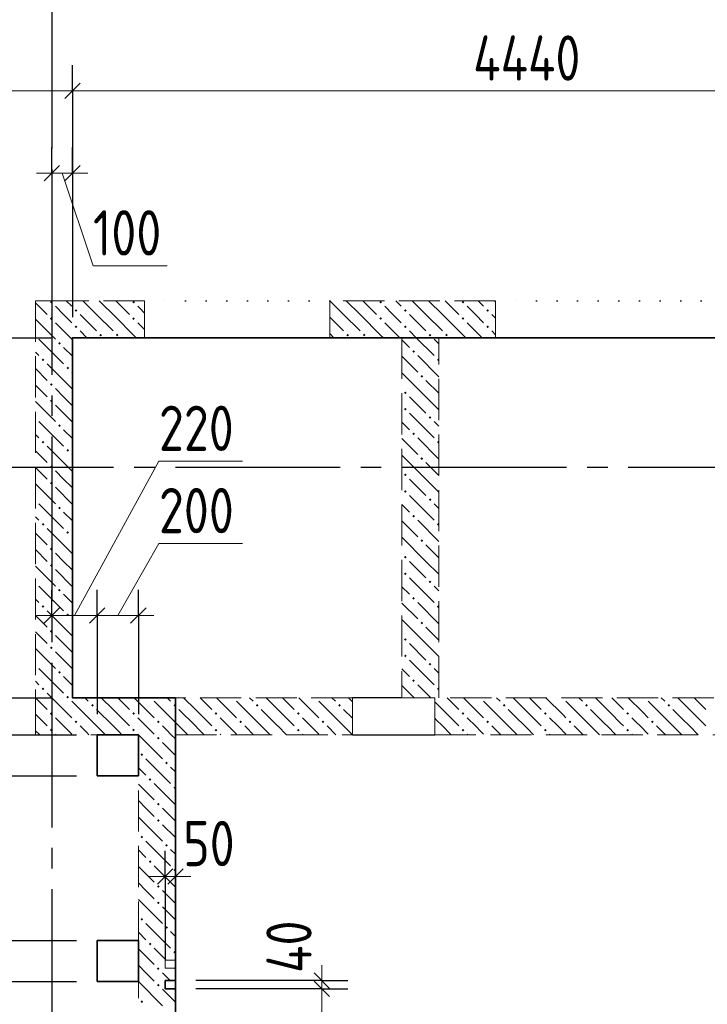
# Model space of a CAD drawing. Header units: millimetres. Extents: x 0 to 31317, y 0 to 42000.
# Tile 7 of 12: x 16168 to 19508, y 25940 to 30726. Entities that reach past the tile are written whole.
import ezdxf

# ---------------------------------------------------------------- set-up
doc = ezdxf.new("R2010")
doc.units = ezdxf.units.MM
for name, pattern in [('______2', [270, 200, -70]), ('______5', [1100, 800, -100, 100, -100]), ('______9', [100, 0, -100])]:
    doc.linetypes.add(name, pattern=pattern)
for name, color, linetype, lineweight in [('Standard', 7, 'Continuous', 25), ('Макрос окна_ макрос двери', 7, 'Continuous', 18), ('Н60', 7, 'Continuous', 25), ('Оси', 40, '______5', 18), ('Размерная выноска', 7, 'Continuous', 13)]:
    doc.layers.add(name, color=color, linetype=linetype, lineweight=lineweight)
doc.layers.add('ЖБ Перекрытие верхний уровень', color=7, linetype='Continuous', lineweight=25, true_color=0xe0e0ff)
doc.layers.add('ЖБ Стена верхний уровень', color=7, linetype='Continuous', lineweight=25, true_color=0x006e00)
doc.styles.add('GOST 2.304-81', font='txt')

msp = doc.modelspace()

# ---------------------------------------------------------------- hatches: boundary and pattern name
at = {"layer": 'ЖБ Стена верхний уровень', "linetype": 'Continuous', "lineweight": 18, "transparency": 33554687}
for points in [[(16314.5, 29353.1), (16321, 29359.6), (16327.5, 29353.1), (16321, 29346.6)], [(16714.5, 29353.1), (16721, 29359.6), (16727.5, 29353.1), (16721, 29346.6)], [(17914.5, 29353.1), (17921, 29359.6), (17927.5, 29353.1), (17921, 29346.6)], [(18314.5, 29353.1), (18321, 29359.6), (18327.5, 29353.1), (18321, 29346.6)], [(16434.5, 29313.1), (16440.9, 29319.6), (16447.4, 29313.1), (16440.9, 29306.6)], [(18034.5, 29313.1), (18040.9, 29319.6), (18047.4, 29313.1), (18040.9, 29306.6)], [(18434.5, 29313.1), (18440.9, 29319.6), (18447.4, 29313.1), (18440.9, 29306.6)], [(16314.5, 29273.1), (16321, 29279.6), (16327.5, 29273.1), (16321, 29266.6)], [(16714.5, 29273.1), (16721, 29279.6), (16727.5, 29273.1), (16721, 29266.6)], [(17914.5, 29273.1), (17921, 29279.6), (17927.5, 29273.1), (17921, 29266.6)], [(18314.5, 29273.1), (18321, 29279.6), (18327.5, 29273.1), (18321, 29266.6)], [(16434.5, 29233.1), (16440.9, 29239.6), (16447.4, 29233.1), (16440.9, 29226.6)], [(16554.4, 29193.1), (16560.9, 29199.6), (16567.4, 29193.1), (16560.9, 29186.6)], [(16634.5, 29193.1), (16640.9, 29199.6), (16647.4, 29193.1), (16640.9, 29186.6)], [(17754.4, 29193.1), (17760.9, 29199.6), (17767.4, 29193.1), (17760.9, 29186.6)], [(17834.5, 29193.1), (17840.9, 29199.6), (17847.4, 29193.1), (17840.9, 29186.6)], [(18034.5, 29233.1), (18040.9, 29239.6), (18047.4, 29233.1), (18040.9, 29226.6)], [(18154.4, 29193.1), (18160.9, 29199.6), (18167.4, 29193.1), (18160.9, 29186.6)], [(18234.5, 29193.1), (18240.9, 29199.6), (18247.4, 29193.1), (18240.9, 29186.6)], [(18434.5, 29233.1), (18440.9, 29239.6), (18447.4, 29233.1), (18440.9, 29226.6)], [(16244, 29196.6), (16247.4, 29193.1), (16244, 29189.7)], [(16354.4, 29153.1), (16360.9, 29159.6), (16367.4, 29153.1), (16360.9, 29146.6)], [(18074.5, 29113.1), (18081, 29119.6), (18087.5, 29113.1), (18081, 29106.6)], [(16274.5, 29073.1), (16281, 29079.6), (16287.5, 29073.1), (16281, 29066.6)], [(18194.5, 29073.1), (18201, 29079.6), (18204, 29076.6), (18204, 29069.7), (18201, 29066.6)], [(16394.5, 29033.1), (16401, 29039.6), (16407.5, 29033.1), (16401, 29026.6)], [(16314.5, 28953.1), (16321, 28959.6), (16327.5, 28953.1), (16321, 28946.6)], [(18114.5, 28993.1), (18121, 28999.6), (18127.5, 28993.1), (18121, 28986.6)], [(18034.5, 28913.1), (18040.9, 28919.6), (18047.4, 28913.1), (18040.9, 28906.6)], [(16314.5, 28873.1), (16321, 28879.6), (16327.5, 28873.1), (16321, 28866.6)], [(18034.5, 28833.1), (18040.9, 28839.6), (18047.4, 28833.1), (18040.9, 28826.6)], [(16244, 28796.6), (16247.4, 28793.1), (16244, 28789.7)], [(18154.4, 28793.1), (18160.9, 28799.6), (18167.4, 28793.1), (18160.9, 28786.6)], [(16354.4, 28753.1), (16360.9, 28759.6), (16367.4, 28753.1), (16360.9, 28746.6)], [(18074.5, 28713.1), (18081, 28719.6), (18087.5, 28713.1), (18081, 28706.6)], [(16274.5, 28673.1), (16281, 28679.6), (16287.5, 28673.1), (16281, 28666.6)], [(18194.5, 28673.1), (18201, 28679.6), (18204, 28676.6), (18204, 28669.7), (18201, 28666.6)], [(16394.5, 28633.1), (16401, 28639.6), (16407.5, 28633.1), (16401, 28626.6)], [(18114.5, 28593.1), (18121, 28599.6), (18127.5, 28593.1), (18121, 28586.6)], [(16314.5, 28553.1), (16321, 28559.6), (16327.5, 28553.1), (16321, 28546.6)], [(16314.5, 28473.1), (16321, 28479.6), (16327.5, 28473.1), (16321, 28466.6)], [(18034.5, 28513.1), (18040.9, 28519.6), (18047.4, 28513.1), (18040.9, 28506.6)], [(18034.5, 28433.1), (18040.9, 28439.6), (18047.4, 28433.1), (18040.9, 28426.6)], [(16244, 28396.6), (16247.4, 28393.1), (16244, 28389.7)], [(18154.4, 28393.1), (18160.9, 28399.6), (18167.4, 28393.1), (18160.9, 28386.6)], [(16354.4, 28353.1), (16360.9, 28359.6), (16367.4, 28353.1), (16360.9, 28346.6)], [(18074.5, 28313.1), (18081, 28319.6), (18087.5, 28313.1), (18081, 28306.6)], [(16274.5, 28273.1), (16281, 28279.6), (16287.5, 28273.1), (16281, 28266.6)], [(18194.5, 28273.1), (18201, 28279.6), (18204, 28276.6), (18204, 28269.7), (18201, 28266.6)], [(16394.5, 28233.1), (16401, 28239.6), (16407.5, 28233.1), (16401, 28226.6)], [(18114.5, 28193.1), (18121, 28199.6), (18127.5, 28193.1), (18121, 28186.6)], [(16314.5, 28153.1), (16321, 28159.6), (16327.5, 28153.1), (16321, 28146.6)], [(18034.5, 28113.1), (18040.9, 28119.6), (18047.4, 28113.1), (18040.9, 28106.6)], [(16314.5, 28073.1), (16321, 28079.6), (16327.5, 28073.1), (16321, 28066.6)], [(18034.5, 28033.1), (18040.9, 28039.6), (18047.4, 28033.1), (18040.9, 28026.6)], [(16244, 27996.6), (16247.4, 27993.1), (16244, 27989.7)], [(16354.4, 27953.1), (16360.9, 27959.6), (16367.4, 27953.1), (16360.9, 27946.6)], [(18154.4, 27993.1), (18160.9, 27999.6), (18167.4, 27993.1), (18160.9, 27986.6)], [(18074.5, 27913.1), (18081, 27919.6), (18087.5, 27913.1), (18081, 27906.6)], [(16274.5, 27873.1), (16281, 27879.6), (16287.5, 27873.1), (16281, 27866.6)], [(18194.5, 27873.1), (18201, 27879.6), (18204, 27876.6), (18204, 27869.7), (18201, 27866.6)], [(16394.5, 27833.1), (16401, 27839.6), (16407.5, 27833.1), (16401, 27826.6)], [(18114.5, 27793.1), (18121, 27799.6), (18127.5, 27793.1), (18121, 27786.6)], [(16314.5, 27753.1), (16321, 27759.6), (16327.5, 27753.1), (16321, 27746.6)], [(18034.5, 27713.1), (18040.9, 27719.6), (18047.4, 27713.1), (18040.9, 27706.6)], [(16314.5, 27673.1), (16321, 27679.6), (16327.5, 27673.1), (16321, 27666.6)], [(18034.5, 27633.1), (18040.9, 27639.6), (18047.4, 27633.1), (18040.9, 27626.6)], [(16244, 27596.6), (16247.4, 27593.1), (16244, 27589.7)], [(18154.4, 27593.1), (18160.9, 27599.6), (18167.4, 27593.1), (18160.9, 27586.6)], [(16354.4, 27553.1), (16360.9, 27559.6), (16367.4, 27553.1), (16360.9, 27546.6)], [(16274.5, 27473.1), (16281, 27479.6), (16287.5, 27473.1), (16281, 27466.6)], [(18074.5, 27513.1), (18081, 27519.6), (18087.5, 27513.1), (18081, 27506.6)], [(18194.5, 27473.1), (18201, 27479.6), (18204, 27476.6), (18204, 27469.7), (18201, 27466.6)], [(16394.5, 27433.1), (16401, 27439.6), (16407.5, 27433.1), (16404.3, 27430), (16397.6, 27430)], [(16404.3, 27430), (16401, 27426.6), (16397.6, 27430)], [(16804.3, 27430), (16801, 27426.6), (16797.6, 27430)], [(17204.3, 27430), (17201, 27426.6), (17197.6, 27430)], [(17604.3, 27430), (17601, 27426.6), (17597.6, 27430)], [(18404.3, 27430), (18401, 27426.6), (18397.6, 27430)], [(18804.3, 27430), (18801, 27426.6), (18797.6, 27430)], [(19204.3, 27430), (19201, 27426.6), (19197.6, 27430)], [(16514.5, 27393.1), (16521, 27399.6), (16527.5, 27393.1), (16521, 27386.6)], [(16914.5, 27393.1), (16921, 27399.6), (16927.5, 27393.1), (16921, 27386.6)], [(17314.5, 27393.1), (17321, 27399.6), (17327.5, 27393.1), (17321, 27386.6)], [(17714.5, 27393.1), (17721, 27399.6), (17727.5, 27393.1), (17721, 27386.6)], [(18514.5, 27393.1), (18521, 27399.6), (18527.5, 27393.1), (18521, 27386.6)], [(18914.5, 27393.1), (18921, 27399.6), (18927.4, 27393.1), (18921, 27386.6)], [(19314.5, 27393.1), (19321, 27399.6), (19327.4, 27393.1), (19321, 27386.6)], [(16314.5, 27353.1), (16321, 27359.6), (16327.5, 27353.1), (16321, 27346.6)], [(16714.5, 27353.1), (16721, 27359.6), (16727.5, 27353.1), (16721, 27346.6)], [(17114.5, 27353.1), (17121, 27359.6), (17127.5, 27353.1), (17121, 27346.6)], [(17514.5, 27353.1), (17521, 27359.6), (17527.5, 27353.1), (17521, 27346.6)], [(18314.5, 27353.1), (18321, 27359.6), (18327.5, 27353.1), (18321, 27346.6)], [(18714.5, 27353.1), (18721, 27359.6), (18727.4, 27353.1), (18721, 27346.6)], [(16434.5, 27313.1), (16440.9, 27319.6), (16447.4, 27313.1), (16440.9, 27306.6)], [(16834.5, 27313.1), (16840.9, 27319.6), (16847.4, 27313.1), (16840.9, 27306.6)], [(17234.5, 27313.1), (17240.9, 27319.6), (17247.4, 27313.1), (17240.9, 27306.6)], [(17634.5, 27313.1), (17640.9, 27319.6), (17647.4, 27313.1), (17640.9, 27306.6)], [(18434.5, 27313.1), (18440.9, 27319.6), (18447.4, 27313.1), (18440.9, 27306.6)], [(18834.5, 27313.1), (18840.9, 27319.6), (18847.4, 27313.1), (18840.9, 27306.6)], [(16314.5, 27273.1), (16321, 27279.6), (16327.5, 27273.1), (16321, 27266.6)], [(16834.5, 27233.1), (16840.9, 27239.6), (16847.4, 27233.1), (16840.9, 27226.6)], [(17114.5, 27273.1), (17121, 27279.6), (17127.5, 27273.1), (17121, 27266.6)], [(17514.5, 27273.1), (17521, 27279.6), (17527.5, 27273.1), (17521, 27266.6)], [(18314.5, 27273.1), (18321, 27279.6), (18327.5, 27273.1), (18321, 27266.6)], [(18714.5, 27273.1), (18721, 27279.6), (18727.4, 27273.1), (18721, 27266.6)], [(19114.5, 27273.1), (19121, 27279.6), (19127.4, 27273.1), (19121, 27266.6)], [(16754.4, 27153.1), (16760.9, 27159.6), (16767.4, 27153.1), (16760.9, 27146.6)], [(16874.5, 27113.1), (16881, 27119.6), (16887.5, 27113.1), (16881, 27106.6)], [(16794.5, 27033.1), (16801, 27039.6), (16807.5, 27033.1), (16801, 27026.6)], [(16914.5, 26993.1), (16921, 26999.6), (16924, 26996.6), (16924, 26989.7), (16921, 26986.6)], [(16834.5, 26913.1), (16840.9, 26919.6), (16847.4, 26913.1), (16840.9, 26906.6)], [(16834.5, 26833.1), (16840.9, 26839.6), (16847.4, 26833.1), (16840.9, 26826.6)], [(16754.4, 26753.1), (16760.9, 26759.6), (16767.4, 26753.1), (16760.9, 26746.6)], [(16874.5, 26713.1), (16881, 26719.6), (16887.5, 26713.1), (16881, 26706.6)], [(16794.5, 26633.1), (16801, 26639.6), (16807.5, 26633.1), (16801, 26626.6)], [(16914.5, 26593.1), (16921, 26599.6), (16924, 26596.6), (16924, 26589.7), (16921, 26586.6)], [(16834.5, 26513.1), (16840.9, 26519.6), (16847.4, 26513.1), (16840.9, 26506.6)], [(16834.5, 26433.1), (16840.9, 26439.6), (16847.4, 26433.1), (16840.9, 26426.6)], [(16754.4, 26353.1), (16760.9, 26359.6), (16767.4, 26353.1), (16760.9, 26346.6)], [(16874.5, 26313.1), (16881, 26319.6), (16887.5, 26313.1), (16881, 26306.6)], [(16794.5, 26233.1), (16801, 26239.6), (16807.5, 26233.1), (16801, 26226.6)], [(16914.5, 26193.1), (16921, 26199.6), (16924, 26196.6), (16924, 26189.7), (16921, 26186.6)], [(16834.5, 26113.1), (16840.9, 26119.6), (16847.4, 26113.1), (16840.9, 26106.6)], [(16834.5, 26033.1), (16840.9, 26039.6), (16847.4, 26033.1), (16840.9, 26026.6)], [(16754.4, 25953.1), (16760.9, 25959.6), (16767.4, 25953.1), (16760.9, 25946.6)]]:
    msp.add_hatch(color=7, dxfattribs=at).paths.add_polyline_path(points, flags=16)
h = msp.add_hatch(color=7, dxfattribs=at)
h.paths.add_polyline_path([(19119.7, 27358.4), (19122.1, 27358.5), (19121, 27359.6)])
h.paths.add_polyline_path([(19114.5, 27353.1), (19119.7, 27358.4), (19122.1, 27358.5), (19127.4, 27353.1), (19121, 27346.6)], flags=16)
h = msp.add_hatch(color=7, dxfattribs=at)
h.paths.add_polyline_path([(19238.2, 27316.9), (19243.3, 27317.3), (19240.9, 27319.6)])
h.paths.add_polyline_path([(19234.5, 27313.1), (19238.2, 27316.9), (19243.3, 27317.3), (19247.4, 27313.1), (19240.9, 27306.6)], flags=16)
h = msp.add_hatch(color=7, dxfattribs=at)
h.paths.add_polyline_path([(16722.3, 27268), (16719.7, 27267.9), (16721, 27266.6)])
h.paths.add_polyline_path([(16714.5, 27273.1), (16721, 27279.6), (16727.5, 27273.1), (16722.3, 27268), (16719.7, 27267.9)], flags=16)

# ---------------------------------------------------------------- linework, layer by layer
at = {"layer": 'Standard', "color": 251, "linetype": 'Continuous', "lineweight": -3, "true_color": 0x656565, "transparency": 33554687}
for p, q in [((16424, 30380), (16424, 30505)), ((16424, 30380), (16424, 30255)), ((16424, 30380), (16424, 29280)), ((16324, 29980), (16324, 30105)), ((16424, 29980), (16424, 30105)), ((16324, 29980), (16324, 29855)), ((16324, 29980), (16324, 29280)), ((16424, 29980), (16424, 29855)), ((16424, 29980), (16424, 29280)), ((15824, 29180), (16324, 29180)), ((16324, 27830), (16324, 27955)), ((16544, 27830), (16544, 27955)), ((16744, 27830), (16744, 27955)), ((16324, 27830), (16324, 27705)), ((16324, 27830), (16324, 27830)), ((16544, 27830), (16544, 27705)), ((16544, 27830), (16544, 27350)), ((16744, 27830), (16744, 27705)), ((16744, 27830), (16744, 27350)), ((15824, 27430), (16324, 27430)), ((15824, 27250), (16444, 27250)), ((15824, 27050), (16444, 27050)), ((16874, 26561.4), (16874, 26686.4)), ((16924, 26561.4), (16924, 26686.4)), ((16874, 26561.4), (16874, 26436.4)), ((16874, 26561.4), (16874, 26155)), ((16924, 26561.4), (16924, 26436.4)), ((16924, 26561.4), (16924, 26155)), ((15824, 26250), (16444, 26250)), ((15824, 26050), (16444, 26050)), ((17635.8, 26055), (17510.8, 26055)), ((17635.8, 26055), (17760.8, 26055)), ((17635.8, 26015), (17510.8, 26015)), ((17635.8, 26015), (17760.8, 26015))]:
    msp.add_line(p, q, dxfattribs=at)
at = {"layer": 'Standard', "color": 7, "linetype": 'Continuous', "lineweight": 25, "transparency": 33554687}
for p, q in [((16461.5, 30417.5), (16386.5, 30342.5)), ((16361.5, 30017.5), (16286.5, 29942.5)), ((16461.5, 30017.5), (16386.5, 29942.5)), ((16286.5, 27792.5), (16361.5, 27867.5)), ((16506.5, 27792.5), (16581.5, 27867.5)), ((16706.5, 27792.5), (16781.5, 27867.5)), ((16836.5, 26523.9), (16911.5, 26598.9)), ((16886.5, 26523.9), (16961.5, 26598.9)), ((17598.3, 26092.5), (17673.3, 26017.5)), ((17598.3, 26052.5), (17673.3, 25977.5))]:
    msp.add_line(p, q, dxfattribs=at)
at = {"layer": 'Standard', "color": 7, "linetype": 'Continuous', "lineweight": 13, "transparency": 33554687}
for p, q in [((16424, 30380), (14624, 30380)), ((20864, 30380), (16424, 30380)), ((16324, 29980), (16249, 29980)), ((16424, 29980), (16324, 29980)), ((16374, 29980), (16524, 29530)), ((16424, 29980), (16499, 29980)), ((16524, 29530), (16883.7, 29530)), ((16434, 27830), (16844, 28580)), ((16844, 28580), (17250.6, 28580)), ((16644, 27830), (16844, 28180)), ((16844, 28180), (17250.6, 28180)), ((16324, 27830), (16249, 27830)), ((16324, 27830), (16544, 27830)), ((16544, 27830), (16744, 27830)), ((16744, 27830), (16819, 27830)), ((16874, 26561.4), (16799, 26561.4)), ((16874, 26561.4), (16924, 26561.4)), ((16924, 26561.4), (16999, 26561.4)), ((17635.8, 26055), (17635.8, 26130)), ((17635.8, 26015), (17635.8, 24630))]:
    msp.add_line(p, q, dxfattribs=at)
at = {"layer": 'Standard', "color": 251, "linetype": 'Continuous', "lineweight": -3, "true_color": 0x656565, "transparency": 33554687}
for points in [[(17635.8, 26055), (17618.8, 26055), (17618.8, 26055), (17024, 26055)], [(17635.8, 26015), (17618.8, 26015), (17618.8, 26015), (17024, 26015)]]:
    msp.add_lwpolyline(points, dxfattribs=at)
at = {"layer": 'Standard', "color": 7, "linetype": 'Continuous', "lineweight": 13, "transparency": 33554687}
msp.add_lwpolyline([(17635.8, 26055), (17635.8, 26034.1), (17635.8, 26034.1), (17635.8, 26015)], dxfattribs=at)
at = {"layer": 'ЖБ Перекрытие верхний уровень', "color": 7, "linetype": 'Continuous', "lineweight": 35, "transparency": 33554687}
for p, q in [((20864, 29180), (16424, 29180)), ((16424, 29180), (16424, 27430)), ((16424, 27430), (16924, 27430)), ((16924, 27430), (16924, 26055)), ((16744, 27250), (16544, 27250)), ((16544, 27250), (16544, 27050)), ((16744, 27050), (16744, 27250)), ((16544, 27050), (16744, 27050)), ((16744, 26250), (16544, 26250)), ((16544, 26250), (16544, 26050)), ((16744, 26050), (16744, 26250)), ((16544, 26050), (16744, 26050)), ((16924, 26055), (16874, 26055)), ((16874, 26055), (16874, 26015)), ((16874, 26015), (16924, 26015)), ((16924, 26015), (16924, 24720))]:
    msp.add_line(p, q, dxfattribs=at)
at = {"layer": 'ЖБ Стена верхний уровень', "color": 251, "linetype": '______2', "lineweight": 13, "true_color": 0x656565, "transparency": 33554687}
for p, q in [((16424, 29360), (16244, 29360)), ((16244, 29360), (16244, 27430)), ((16774, 29360), (16424, 29360)), ((16774, 29360), (16774, 29180)), ((17674, 29180), (17674, 29360)), ((18479, 29360), (17674, 29360)), ((18479, 29360), (18479, 29180)), ((16424, 27430), (16424, 29180)), ((16424, 29180), (16774, 29180)), ((17674, 29180), (18024, 29180)), ((18024, 29180), (18024, 27430)), ((18204, 27430), (18204, 29180)), ((18204, 29180), (18479, 29180)), ((16244, 27430), (16244, 27250)), ((17784, 27430), (16424, 27430)), ((17784, 27430), (17784, 27250)), ((18024, 27430), (18184, 27430)), ((18184, 27250), (18184, 27430)), ((20619, 27430), (18204, 27430)), ((16244, 27250), (16744, 27250)), ((16744, 27250), (16744, 24720)), ((16924, 26155), (16924, 27250)), ((16924, 27250), (17784, 27250)), ((18184, 27250), (20619, 27250)), ((16924, 26155), (16874, 26155)), ((16874, 26155), (16874, 26115)), ((16874, 26115), (16924, 26115)), ((16924, 26055), (16924, 26115)), ((16924, 26055), (16874, 26055)), ((16874, 26055), (16874, 26015)), ((16874, 26015), (16924, 26015)), ((16924, 24720), (16924, 26015))]:
    msp.add_line(p, q, dxfattribs=at)
at = {"layer": 'ЖБ Стена верхний уровень', "color": 9, "linetype": 'Continuous', "lineweight": 18, "true_color": 0xc7c7c7, "transparency": 33554687}
for p, q in [((16244, 29350.1), (16301, 29293.1)), ((16394.1, 29360), (16421, 29333.1)), ((16381, 29293.1), (16340.9, 29333.1)), ((16421, 29253.1), (16381, 29293.1)), ((16460.9, 29293.1), (16540.9, 29213.1)), ((16540.9, 29293.1), (16621, 29213.1)), ((16621, 29293.1), (16734.1, 29180)), ((17740.9, 29293.1), (17821, 29213.1)), ((17981, 29293.1), (17940.9, 29333.1)), ((18021, 29253.1), (17981, 29293.1)), ((18060.9, 29293.1), (18140.9, 29213.1)), ((18140.9, 29293.1), (18221, 29213.1)), ((18221, 29293.1), (18334.1, 29180)), ((18381, 29293.1), (18340.9, 29333.1)), ((18421, 29253.1), (18381, 29293.1)), ((18460.9, 29293.1), (18479, 29275.1)), ((16244, 29270.1), (16340.9, 29173.1)), ((16340.9, 29253.1), (16424, 29170.1)), ((16740.9, 29253.1), (16774, 29220.1)), ((17674, 29280.1), (17740.9, 29213.1)), ((18340.9, 29253.1), (18414.1, 29180)), ((16460.9, 29213.1), (16494.1, 29180)), ((17674, 29200.1), (17694.1, 29180)), ((18060.9, 29213.1), (18094.1, 29180)), ((18460.9, 29213.1), (18479, 29195.1)), ((16260.9, 29173.1), (16381, 29053.1)), ((18024, 29170.1), (18060.9, 29133.1)), ((18094.1, 29180), (18181, 29093.1)), ((18204, 29150.1), (18181, 29173.1)), ((16260.9, 29093.1), (16244, 29110.1)), ((16381, 29133.1), (16424, 29090.1)), ((18024, 29090.1), (18101, 29013.1)), ((18204, 28990.1), (18101, 29093.1)), ((16244, 29030.1), (16301, 28973.1)), ((16301, 29053.1), (16421, 28933.1)), ((16424, 29010.1), (16421, 29013.1)), ((18140.9, 28893.1), (18024, 29010.1)), ((18140.9, 28973.1), (18204, 28910.1)), ((16244, 28950.1), (16301, 28893.1)), ((16381, 28893.1), (16340.9, 28933.1)), ((16244, 28870.1), (16340.9, 28773.1)), ((16421, 28853.1), (16381, 28893.1)), ((18060.9, 28893.1), (18140.9, 28813.1)), ((18140.9, 28893.1), (18204, 28830.1)), ((16340.9, 28853.1), (16424, 28770.1)), ((16260.9, 28773.1), (16381, 28653.1)), ((18024, 28770.1), (18060.9, 28733.1)), ((18060.9, 28813.1), (18181, 28693.1)), ((18204, 28750.1), (18181, 28773.1)), ((16381, 28733.1), (16424, 28690.1)), ((16260.9, 28693.1), (16244, 28710.1)), ((18024, 28690.1), (18101, 28613.1)), ((18204, 28590.1), (18101, 28693.1)), ((16244, 28630.1), (16301, 28573.1)), ((16301, 28653.1), (16421, 28533.1)), ((16424, 28610.1), (16421, 28613.1)), ((18140.9, 28493.1), (18024, 28610.1)), ((16244, 28550.1), (16301, 28493.1)), ((16381, 28493.1), (16340.9, 28533.1)), ((18140.9, 28573.1), (18204, 28510.1)), ((16421, 28453.1), (16381, 28493.1)), ((18060.9, 28493.1), (18140.9, 28413.1)), ((18140.9, 28493.1), (18204, 28430.1)), ((16244, 28470.1), (16340.9, 28373.1)), ((16340.9, 28453.1), (16424, 28370.1)), ((18060.9, 28413.1), (18181, 28293.1)), ((16260.9, 28373.1), (16381, 28253.1)), ((18024, 28370.1), (18060.9, 28333.1)), ((18204, 28350.1), (18181, 28373.1)), ((16260.9, 28293.1), (16244, 28310.1)), ((16381, 28333.1), (16424, 28290.1)), ((18024, 28290.1), (18101, 28213.1)), ((18204, 28190.1), (18101, 28293.1)), ((16301, 28253.1), (16421, 28133.1)), ((16244, 28230.1), (16301, 28173.1)), ((16424, 28210.1), (16421, 28213.1)), ((18140.9, 28093.1), (18024, 28210.1)), ((16244, 28150.1), (16301, 28093.1)), ((18140.9, 28173.1), (18204, 28110.1)), ((16381, 28093.1), (16340.9, 28133.1)), ((16244, 28070.1), (16340.9, 27973.1)), ((16340.9, 28053.1), (16424, 27970.1)), ((16421, 28053.1), (16381, 28093.1)), ((18060.9, 28093.1), (18140.9, 28013.1)), ((18140.9, 28093.1), (18204, 28030.1)), ((18060.9, 28013.1), (18181, 27893.1)), ((16260.9, 27973.1), (16381, 27853.1)), ((18024, 27970.1), (18060.9, 27933.1)), ((18204, 27950.1), (18181, 27973.1)), ((16260.9, 27893.1), (16244, 27910.1)), ((16381, 27933.1), (16424, 27890.1)), ((18024, 27890.1), (18101, 27813.1)), ((18204, 27790.1), (18101, 27893.1)), ((16244, 27830.1), (16301, 27773.1)), ((16301, 27853.1), (16421, 27733.1)), ((16424, 27810.1), (16421, 27813.1)), ((18140.9, 27693.1), (18024, 27810.1)), ((18140.9, 27773.1), (18204, 27710.1)), ((16244, 27750.1), (16301, 27693.1)), ((16381, 27693.1), (16340.9, 27733.1)), ((16244, 27670.1), (16340.9, 27573.1)), ((16421, 27653.1), (16381, 27693.1)), ((18060.9, 27693.1), (18140.9, 27613.1)), ((18140.9, 27693.1), (18204, 27630.1)), ((16340.9, 27653.1), (16424, 27570.1)), ((16260.9, 27573.1), (16381, 27453.1)), ((18024, 27570.1), (18060.9, 27533.1)), ((18060.9, 27613.1), (18181, 27493.1)), ((18204, 27550.1), (18181, 27573.1)), ((16381, 27533.1), (16424, 27490.1)), ((16260.9, 27493.1), (16244, 27510.1)), ((18024, 27490.1), (18084.1, 27430)), ((18164.1, 27430), (18101, 27493.1)), ((16244, 27430.1), (16244.1, 27430)), ((16244.1, 27430), (16301, 27373.1)), ((16301, 27453.1), (16324.1, 27430)), ((16324.1, 27430), (16421, 27333.1)), ((16484.1, 27430), (16501, 27413.1)), ((16621, 27373.1), (16564.1, 27430)), ((16644.1, 27430), (16701, 27373.1)), ((16724.1, 27430), (16821, 27333.1)), ((16884.1, 27430), (16901, 27413.1)), ((17021, 27373.1), (16964.1, 27430)), ((17044.1, 27430), (17101, 27373.1)), ((17124.1, 27430), (17221, 27333.1)), ((17284.1, 27430), (17301, 27413.1)), ((17421, 27373.1), (17364.1, 27430)), ((17444.1, 27430), (17501, 27373.1)), ((17524.1, 27430), (17621, 27333.1)), ((17684.1, 27430), (17701, 27413.1)), ((17784, 27410.1), (17764.1, 27430)), ((18244.1, 27430), (18301, 27373.1)), ((18324.1, 27430), (18421, 27333.1)), ((18484.1, 27430), (18501, 27413.1)), ((18621, 27373.1), (18564.1, 27430)), ((18644.1, 27430), (18701, 27373.1)), ((18884.1, 27430), (18901, 27413.1)), ((19021, 27373.1), (18964.1, 27430)), ((19044.1, 27430), (19101, 27373.1)), ((19284.1, 27430), (19301, 27413.1)), ((19421, 27373.1), (19364.1, 27430)), ((19444.1, 27430), (19501, 27373.1)), ((16540.9, 27293.1), (16421, 27413.1)), ((16940.9, 27293.1), (16821, 27413.1)), ((17340.9, 27293.1), (17221, 27413.1)), ((18221, 27373.1), (18184, 27410.1)), ((16244, 27350.1), (16301, 27293.1)), ((16381, 27293.1), (16340.9, 27333.1)), ((16540.9, 27373.1), (16621, 27293.1)), ((16621, 27373.1), (16701, 27293.1)), ((16781, 27293.1), (16740.9, 27333.1)), ((16940.9, 27373.1), (17021, 27293.1)), ((17021, 27373.1), (17101, 27293.1)), ((17181, 27293.1), (17140.9, 27333.1)), ((17740.9, 27373.1), (17784, 27330.1)), ((18781, 27293.1), (18740.9, 27333.1)), ((17421, 27293.1), (17464.1, 27250)), ((17621, 27253.1), (17581, 27293.1)), ((17660.9, 27293.1), (17704.1, 27250)), ((17740.9, 27293.1), (17784, 27250.1)), ((18940.9, 27293.1), (18984.1, 27250)), ((19021, 27293.1), (19064.1, 27250)), ((19221, 27253.1), (19181, 27293.1)), ((19260.9, 27293.1), (19304.1, 27250)), ((19340.9, 27293.1), (19384.1, 27250)), ((19421, 27293.1), (19464.1, 27250)), ((16340.9, 27253.1), (16344.1, 27250)), ((16740.9, 27253.1), (16744.1, 27250)), ((16744.1, 27250), (16860.9, 27133.1)), ((16904.1, 27250), (16924, 27230.1)), ((17140.9, 27253.1), (17144.1, 27250)), ((17540.9, 27253.1), (17544.1, 27250)), ((18340.9, 27253.1), (18344.1, 27250)), ((18740.9, 27253.1), (18744.1, 27250)), ((19140.9, 27253.1), (19144.1, 27250)), ((16860.9, 27213.1), (16924, 27150.1)), ((16781, 27133.1), (16901, 27013.1)), ((16924, 27070.1), (16901, 27093.1)), ((16744, 27090.1), (16781, 27053.1)), ((16744, 27010.1), (16821, 26933.1)), ((16924, 26910.1), (16821, 27013.1)), ((16781, 26893.1), (16744, 26930.1)), ((16821, 26853.1), (16781, 26893.1)), ((16860.9, 26893.1), (16924, 26830.1)), ((16744, 26850.1), (16860.9, 26733.1)), ((16860.9, 26813.1), (16924, 26750.1)), ((16781, 26733.1), (16901, 26613.1)), ((16744, 26690.1), (16781, 26653.1)), ((16924, 26670.1), (16901, 26693.1)), ((16924, 26510.1), (16821, 26613.1)), ((16744, 26610.1), (16821, 26533.1)), ((16781, 26493.1), (16744, 26530.1)), ((16821, 26453.1), (16781, 26493.1)), ((16860.9, 26493.1), (16924, 26430.1)), ((16744, 26450.1), (16860.9, 26333.1)), ((16860.9, 26413.1), (16924, 26350.1)), ((16781, 26333.1), (16901, 26213.1)), ((16744, 26290.1), (16781, 26253.1)), ((16924, 26270.1), (16901, 26293.1)), ((16744, 26210.1), (16821, 26133.1)), ((16879.1, 26155), (16821, 26213.1)), ((16781, 26093.1), (16744, 26130.1)), ((16821, 26053.1), (16781, 26093.1)), ((16860.9, 26093.1), (16899.1, 26055)), ((16924, 26110.1), (16919.1, 26115)), ((16744, 26050.1), (16860.9, 25933.1)), ((16860.9, 26013.1), (16924, 25950.1))]:
    msp.add_line(p, q, dxfattribs=at)
for points in [[(16540.9, 29293.1), (16480.4, 29353.6), (16480.4, 29353.6), (16474.1, 29360), (16474.1, 29360)], [(16554.1, 29360), (16554.1, 29360), (16570.6, 29343.5), (16570.6, 29343.5), (16621, 29293.1)], [(16634.1, 29360), (16634.1, 29360), (16660.7, 29333.4), (16660.7, 29333.4), (16701, 29293.1)], [(17740.9, 29293.1), (17674.1, 29360), (17674.1, 29360)], [(17754.1, 29360), (17754.1, 29360), (17821, 29293.1)], [(17834.1, 29360), (17834.1, 29360), (17901, 29293.1)], [(17994.1, 29360), (17994.1, 29360), (18021, 29333.1)], [(18140.9, 29293.1), (18074.1, 29360), (18074.1, 29360)], [(18154.1, 29360), (18154.1, 29360), (18221, 29293.1)], [(18234.1, 29360), (18234.1, 29360), (18301, 29293.1)], [(18394.1, 29360), (18394.1, 29360), (18421, 29333.1)], [(18479, 29355.1), (18474.1, 29360), (18474.1, 29360)], [(16774, 29300.1), (16750.9, 29323.2), (16750.9, 29323.2), (16740.9, 29333.1)], [(17821, 29293.1), (17922.7, 29191.4), (17922.7, 29191.4), (17934.1, 29180)], [(17940.9, 29253.1), (18012.8, 29181.3), (18012.8, 29181.3), (18014.1, 29180)], [(18724.1, 27430), (18807.5, 27346.6), (18807.5, 27346.6), (18821, 27333.1)], [(19124.1, 27430), (19192.9, 27361.2), (19192.9, 27361.2), (19221, 27333.1)], [(17740.9, 27293.1), (17728.1, 27305.9), (17728.1, 27305.9), (17621, 27413.1)], [(18540.9, 27293.1), (18499.1, 27335), (18499.1, 27335), (18421, 27413.1)], [(18940.9, 27293.1), (18936.3, 27297.8), (18936.3, 27297.8), (18884.6, 27349.5), (18884.6, 27349.5), (18821, 27413.1)], [(19340.9, 27293.1), (19312.4, 27321.6), (19312.4, 27321.6), (19270, 27364.1), (19270, 27364.1), (19221, 27413.1)], [(17340.9, 27373.1), (17419.8, 27294.3), (17419.8, 27294.3), (17421, 27293.1)], [(17421, 27373.1), (17496.9, 27297.2), (17496.9, 27297.2), (17501, 27293.1)], [(17581, 27293.1), (17574, 27300.1), (17574, 27300.1), (17540.9, 27333.1)], [(18221, 27373.1), (18267.8, 27326.3), (18267.8, 27326.3), (18301, 27293.1)], [(18381, 27293.1), (18344.9, 27329.2), (18344.9, 27329.2), (18340.9, 27333.1)], [(18540.9, 27373.1), (18576.2, 27337.9), (18576.2, 27337.9), (18621, 27293.1)], [(18621, 27373.1), (18653.3, 27340.8), (18653.3, 27340.8), (18701, 27293.1)], [(18940.9, 27373.1), (18961.6, 27352.4), (18961.6, 27352.4), (19011.5, 27302.5), (19011.5, 27302.5), (19021, 27293.1)], [(19021, 27373.1), (19038.7, 27355.4), (19038.7, 27355.4), (19086.8, 27307.3), (19086.8, 27307.3), (19101, 27293.1)], [(19181, 27293.1), (19162, 27312.1), (19162, 27312.1), (19140.9, 27333.1)], [(19340.9, 27373.1), (19347.1, 27367), (19347.1, 27367), (19387.7, 27326.4), (19387.7, 27326.4), (19421, 27293.1)], [(19421, 27373.1), (19424.2, 27369.9), (19424.2, 27369.9), (19462.9, 27331.2), (19462.9, 27331.2), (19501, 27293.1)], [(16421, 27253.1), (16417.6, 27256.5), (16417.6, 27256.5), (16381, 27293.1)], [(16460.9, 27293.1), (16494.6, 27259.4), (16494.6, 27259.4), (16504.1, 27250)], [(16540.9, 27293.1), (16571.7, 27262.4), (16571.7, 27262.4), (16584.1, 27250)], [(16621, 27293.1), (16648.8, 27265.3), (16648.8, 27265.3), (16664.1, 27250)], [(16821, 27253.1), (16803, 27271.1), (16803, 27271.1), (16781, 27293.1)], [(16860.9, 27293.1), (16880.1, 27274), (16880.1, 27274), (16904.1, 27250)], [(16940.9, 27293.1), (16957.2, 27276.9), (16957.2, 27276.9), (16984.1, 27250)], [(17021, 27293.1), (17034.3, 27279.8), (17034.3, 27279.8), (17064.1, 27250)], [(17221, 27253.1), (17188.5, 27285.6), (17188.5, 27285.6), (17181, 27293.1)], [(17260.9, 27293.1), (17265.6, 27288.5), (17265.6, 27288.5), (17304.1, 27250)], [(17340.9, 27293.1), (17342.7, 27291.4), (17342.7, 27291.4), (17384.1, 27250)], [(18184, 27330.1), (18190.7, 27323.4), (18190.7, 27323.4), (18221, 27293.1)], [(18221, 27293.1), (18259.3, 27254.8), (18259.3, 27254.8), (18264.1, 27250)], [(18421, 27253.1), (18409.8, 27264.3), (18409.8, 27264.3), (18381, 27293.1)], [(18460.9, 27293.1), (18485, 27269.1), (18485, 27269.1), (18504.1, 27250)], [(18540.9, 27293.1), (18560.2, 27273.9), (18560.2, 27273.9), (18584.1, 27250)], [(18621, 27293.1), (18635.4, 27278.7), (18635.4, 27278.7), (18664.1, 27250)], [(18821, 27253.1), (18785.9, 27288.2), (18785.9, 27288.2), (18781, 27293.1)], [(18860.9, 27293.1), (18861.1, 27293), (18861.1, 27293), (18904.1, 27250)], [(16244, 27270.1), (16263.4, 27250.7), (16263.4, 27250.7), (16264.1, 27250)], [(18184, 27250.1), (18184.1, 27250), (18184.1, 27250), (18184.1, 27250)]]:
    msp.add_lwpolyline(points, dxfattribs=at)
at = {"layer": 'Макрос окна_ макрос двери', "color": 7, "linetype": 'Continuous', "lineweight": -3, "transparency": 33554687}
for p, q in [((18024, 27430), (17784, 27430)), ((17784, 27250), (18184, 27250))]:
    msp.add_line(p, q, dxfattribs=at)
at = {"layer": 'Н60', "color": 7, "linetype": '______9', "lineweight": -3, "transparency": 33554687}
for p, q in [((17674, 29360), (16774, 29360)), ((19879, 29360), (18479, 29360)), ((16774, 29180), (17674, 29180)), ((18479, 29180), (19879, 29180))]:
    msp.add_line(p, q, dxfattribs=at)
at = {"layer": 'Оси', "color": 8, "linetype": '______5', "lineweight": -3, "transparency": 33554687}
for p, q in [((16324, 39700), (16324, 15930)), ((26524, 28550), (4600, 28550))]:
    msp.add_line(p, q, dxfattribs=at)
at = {"layer": 'Размерная выноска', "color": 7, "linetype": 'Continuous', "lineweight": 35, "transparency": 33554687}
msp.add_lwpolyline([(16924, 24720), (20969, 24720), (20969, 27250), (20864, 27250), (20864, 29180), (16424, 29180), (16424, 27430), (16924, 27430), (16924, 24720)], dxfattribs=at)

# ---------------------------------------------------------------- texts
at = {"layer": 'Standard', "color": 7, "linetype": 'Continuous', "lineweight": 25, "transparency": 33554687, "char_height": 220, "attachment_point": 7, "style": 'GOST 2.304-81'}
for s, insert, width in [('4440', (18370.3, 30430), 672.622), ('100', (16524, 29580), 485.079), ('220', (16844, 28630), 531.967), ('200', (16844, 28230), 531.967), ('50', (16961.5, 26611.4), 375.735)]:
    msp.add_mtext(s, dxfattribs=dict(at, insert=insert, width=width))
at = {"layer": 'Standard', "color": 7, "linetype": 'Continuous', "lineweight": 25, "transparency": 33554687, "insert": (17585.8, 26092.5), "char_height": 220, "width": 391.311, "attachment_point": 7, "rotation": 90, "style": 'GOST 2.304-81'}
msp.add_mtext('40', dxfattribs=at)

doc.saveas('drawing.dxf')
